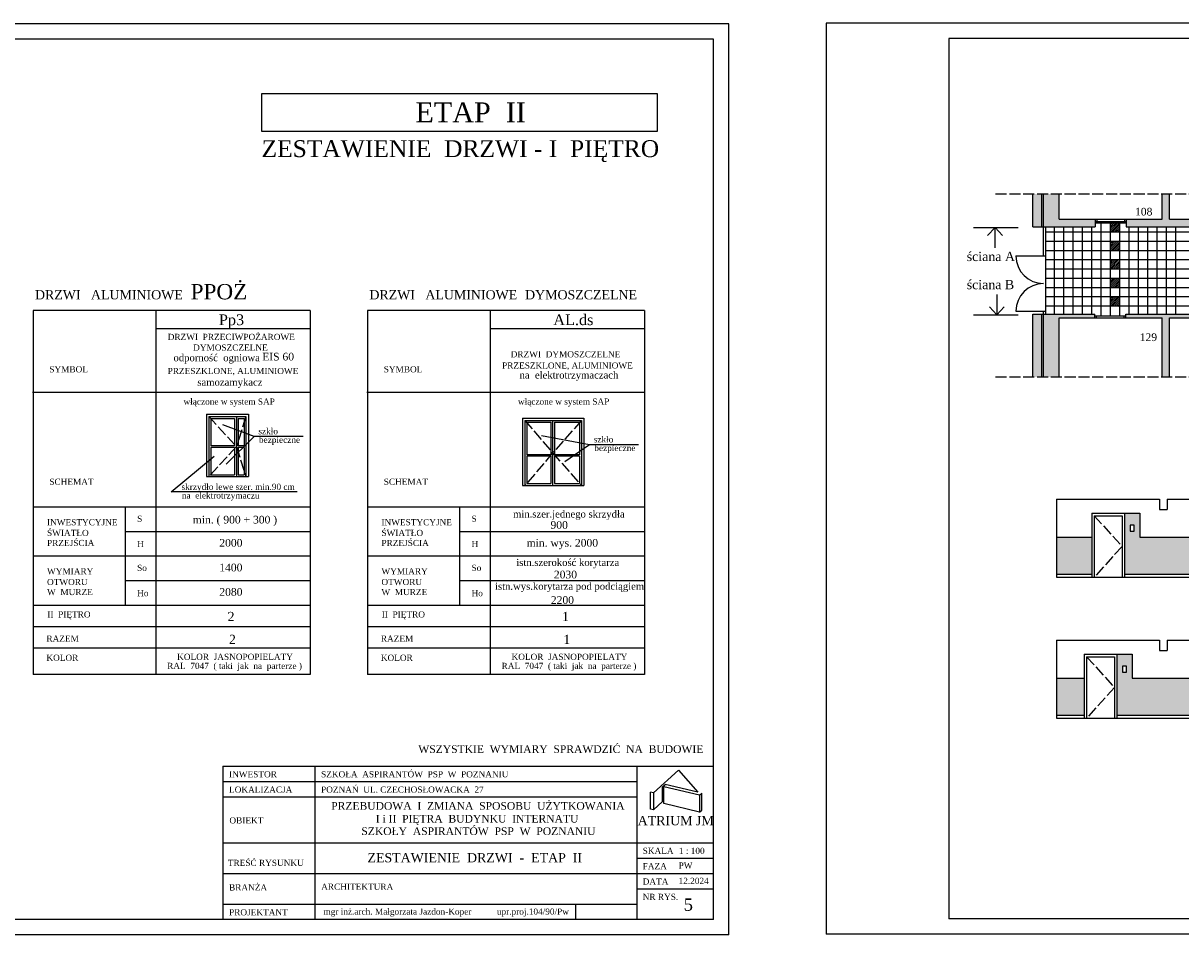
# Model space of a CAD drawing. Extents: x -4334 to 79223, y -1882 to 29514.
# Tile 22 of 60: x 42540 to 46314, y 11207 to 14179. Entities that reach past the tile are written whole.
import ezdxf

# ---------------------------------------------------------------- set-up
doc = ezdxf.new("R2010")
doc.units = 0
doc.header["$MEASUREMENT"] = 0
doc.linetypes.add('ACAD_ISO02W100', pattern=[15, 12, -3])
for name, color, linetype in [('CIENKIE', 251, 'CONTINUOUS'), ('NAPIS', 251, 'CONTINUOUS'), ('PRZERYW', 251, 'ACAD_ISO02W100'), ('SCIANY', 251, 'CONTINUOUS'), ('urzadzenia', 251, 'CONTINUOUS')]:
    doc.layers.add(name, color=color, linetype=linetype)
doc.styles.add('NEWROMAN', font='TIMES.TTF')

msp = doc.modelspace()

# ---------------------------------------------------------------- hatches: boundary and pattern name
at = {"layer": 'SCIANY', "ltscale": 3}
for points in [[(45861.64, 13514.98), (45861.64, 13622.19), (45831.64, 13622.19), (45831.64, 13514.98)], [(45917.64, 13622.19), (45866.64, 13622.19), (45866.64, 13514.98), (46035.14, 13514.98), (46035.14, 13539.98), (45917.64, 13539.98)], [(46253.64, 13622.19), (46253.64, 13539.98), (46136.14, 13539.98), (46136.14, 13514.98), (46512.64, 13514.98), (46512.64, 13539.98), (46277.64, 13539.98), (46277.64, 13622.19)]]:
    msp.add_hatch(color=256, dxfattribs=at).paths.add_polyline_path(points)
h = msp.add_hatch(color=256, dxfattribs=at)
h.paths.add_polyline_path([(46033.98, 13217.98), (46033.98, 13229.98), (45866.64, 13229.98), (45866.64, 13025.43), (45917.64, 13025.43), (45917.64, 13217.98)])
h.paths.add_polyline_path([(45861.64, 13229.98), (45831.64, 13229.98), (45831.64, 13025.43), (45861.64, 13025.43)])
h = msp.add_hatch(color=256, dxfattribs=at)
h.paths.add_polyline_path([(46637.64, 13205.98), (46637.64, 13217.98), (46756.31, 13217.98), (46756.31, 13229.98), (46134.98, 13229.98), (46134.98, 13217.98), (46253.64, 13217.98), (46253.64, 13025.43), (46277.64, 13025.43), (46277.64, 13217.98), (46613.64, 13217.98), (46613.64, 13205.98)])
h.paths.add_polyline_path([(46613.64, 13025.43), (46637.64, 13025.43), (46637.64, 13125.98), (46613.64, 13125.98)])
at = {"layer": 'urzadzenia', "ltscale": 3}
h = msp.add_hatch(dxfattribs=at)
h.set_pattern_fill('ANSI31', color=256, scale=35, style=0)
h.set_pattern_definition([(45, (46159.5475, 17086.7054), (-3.093592, 3.093592), [])])
h.paths.add_polyline_path([(46115.3, 13527.13), (46084.9, 13527.13), (46084.9, 13497.03), (46115.3, 13497.03)])
h.paths.add_polyline_path([(46115.3, 13466.93), (46084.9, 13466.93), (46084.9, 13436.83), (46115.3, 13436.83)])
h.paths.add_polyline_path([(46115.3, 13406.73), (46084.9, 13406.73), (46084.9, 13376.63), (46115.3, 13376.63)])
h.paths.add_polyline_path([(46115.3, 13346.53), (46084.9, 13346.53), (46084.9, 13316.43), (46115.3, 13316.43)])
h.paths.add_polyline_path([(46115.3, 13286.33), (46084.9, 13286.33), (46084.9, 13256.23), (46115.3, 13256.23)])
h = msp.add_hatch(dxfattribs=at)
h.set_pattern_fill('DOTS', color=256, scale=125, style=0)
h.set_pattern_definition([(0, (1943.782, 697.707), (3.90625, 7.8125), [0, -7.8125])])
h.paths.add_polyline_path([(46743.74, 12580.97), (46693.74, 12580.97), (46693.74, 12502.97), (46180.74, 12502.97), (46180.74, 12580.97), (46130.74, 12580.97), (46130.74, 12382.97), (46743.74, 12382.97)])
h.paths.add_polyline_path([(45909.24, 12382.97), (46023.74, 12382.97), (46023.74, 12502.97), (45909.24, 12502.97)])
h.paths.add_polyline_path([(46712.12, 12523.05), (46712.12, 12541.97), (46724.76, 12541.97), (46724.76, 12523.05)], flags=16)
h.paths.add_polyline_path([(46149.12, 12523.05), (46149.12, 12541.97), (46161.76, 12541.97), (46161.76, 12523.05)], flags=16)
h = msp.add_hatch(dxfattribs=at)
h.set_pattern_fill('DOTS', color=256, scale=125, style=0)
h.set_pattern_definition([(0, (38537.674, 17187.3995), (3.90625, 7.8125), [0, -7.8125])])
h.paths.add_polyline_path([(45999.02, 12043.19), (45909.24, 12043.19), (45909.24, 11923.19), (45999.02, 11923.19)])
h.paths.add_polyline_path([(46457.56, 12121.19), (46407.56, 12121.19), (46407.56, 12043.19), (46156.02, 12043.19), (46156.02, 12121.19), (46106.02, 12121.19), (46106.02, 11923.19), (46457.56, 11923.19)])
h.paths.add_polyline_path([(46617.24, 11923.19), (46617.24, 12043.19), (46564.56, 12043.19), (46564.56, 11923.19)])
h.paths.add_polyline_path([(46788.02, 11923.19), (46788.02, 12043.19), (46617.24, 12043.19), (46617.24, 11923.19)])
h.paths.add_polyline_path([(47077.36, 12043.19), (46928.02, 12043.19), (46928.02, 11923.19), (47077.36, 11923.19)])
h.paths.add_polyline_path([(46124.4, 12063.27), (46124.4, 12082.19), (46137.04, 12082.19), (46137.04, 12063.27)], flags=16)
h.paths.add_polyline_path([(46425.94, 12063.27), (46425.94, 12082.19), (46438.58, 12082.19), (46438.58, 12063.27)], flags=16)

# ---------------------------------------------------------------- linework, layer by layer
at = {"layer": 'CIENKIE', "ltscale": 3}
for p, q in [((44840.26, 14176.77), (37863.63, 14176.77)), ((44840.26, 11206.77), (44840.26, 14176.77)), ((45157.71, 14178.72), (45157.71, 11208.72)), ((52040.88, 14178.72), (45157.71, 14178.72)), ((44790.26, 14126.77), (38263.63, 14126.77)), ((44790.26, 11256.77), (44790.26, 14126.77)), ((45557.71, 14128.72), (45557.71, 11258.72)), ((51990.88, 14128.72), (45557.71, 14128.72)), ((45861.64, 13514.98), (45861.64, 13622.19)), ((45866.64, 13419.98), (45866.64, 13622.19)), ((45874.64, 13419.98), (45874.64, 13514.98)), ((46035.14, 13539.98), (46136.14, 13539.98)), ((46035.14, 13531.98), (46136.14, 13531.98)), ((46040.14, 13539.98), (46040.14, 13531.98)), ((46131.14, 13539.98), (46131.14, 13531.98)), ((45637.82, 13512.55), (45783.58, 13512.55)), ((45708.54, 13512.55), (45684.42, 13486.58)), ((45708.54, 13446.41), (45708.54, 13512.55)), ((45708.54, 13512.55), (45732.66, 13486.58)), ((45776.64, 13419.98), (45874.64, 13419.98)), ((45714.48, 13294.1), (45714.48, 13227.96)), ((45714.48, 13227.96), (45690.36, 13253.92)), ((45714.48, 13227.96), (45738.6, 13253.92)), ((43475.51, 13242.1), (42572.37, 13242.1)), ((42572.37, 13242.1), (42572.37, 12055.68)), ((42972.37, 13242.1), (42972.37, 12055.68)), ((43475.51, 13242.1), (43475.51, 12055.68)), ((44565.93, 13242.1), (43662.8, 13242.1)), ((43662.8, 13242.1), (43662.8, 12055.68)), ((44062.8, 13242.1), (44062.8, 12055.68)), ((44565.93, 13242.1), (44565.93, 12055.68)), ((45637.82, 13227.96), (45783.58, 13227.96)), ((45776.64, 13239.98), (45874.64, 13239.98)), ((45861.64, 13025.43), (45861.64, 13229.98)), ((45866.64, 13025.43), (45866.64, 13239.98)), ((45874.64, 13229.98), (45874.64, 13239.98)), ((46033.98, 13224.98), (46134.98, 13224.98)), ((46033.98, 13217.98), (46134.98, 13217.98)), ((46038.98, 13217.98), (46038.98, 13224.98)), ((46129.98, 13217.98), (46129.98, 13224.98)), ((43475.51, 13182.29), (42972.37, 13182.29)), ((44565.93, 13182.29), (44062.8, 13182.29)), ((43475.51, 12975.01), (42570.29, 12975.01)), ((44565.93, 12975.01), (43660.71, 12975.01)), ((43137.08, 12904.45), (43137.08, 12700.45)), ((43137.08, 12904.45), (43274.08, 12904.45)), ((43145.08, 12896.45), (43145.08, 12700.45)), ((43145.08, 12896.45), (43266.08, 12896.45)), ((43235.08, 12896.45), (43235.08, 12700.45)), ((43266.08, 12896.45), (43266.08, 12700.45)), ((43274.08, 12904.45), (43274.08, 12700.45)), ((44167.92, 12891.55), (44167.92, 12671.55)), ((44167.92, 12891.55), (44367.92, 12891.55)), ((44175.92, 12883.55), (44175.92, 12671.55)), ((44175.92, 12883.55), (44359.92, 12883.55)), ((44265.92, 12883.55), (44265.92, 12671.55)), ((44359.92, 12883.55), (44359.92, 12671.55)), ((44367.92, 12891.55), (44367.92, 12671.55)), ((43292.74, 12830.94), (43190.86, 12869.57)), ((43292.74, 12830.94), (43201.4, 12741.4)), ((43452.59, 12830.94), (43292.74, 12830.94)), ((44386.31, 12804.21), (44229.47, 12833.32)), ((44386.31, 12804.21), (44305.78, 12749.17)), ((44546.16, 12804.21), (44386.31, 12804.21)), ((43022.27, 12651.05), (43162.07, 12767.5)), ((43137.08, 12700.45), (43274.08, 12700.45)), ((43432.93, 12651.05), (43022.27, 12651.05)), ((44167.92, 12671.55), (44367.92, 12671.55)), ((43475.51, 12600.77), (42572.37, 12600.77)), ((42872.37, 12600.77), (42872.37, 12280.77)), ((44565.93, 12600.77), (43662.8, 12600.77)), ((43962.8, 12600.77), (43962.8, 12280.77)), ((46023.74, 12580.97), (46130.74, 12580.97)), ((46023.74, 12580.97), (46023.74, 12372.97)), ((46130.74, 12580.97), (46130.74, 12372.97)), ((43475.51, 12520.77), (42872.37, 12520.77)), ((44565.93, 12520.77), (43962.8, 12520.77)), ((43475.51, 12440.77), (42572.37, 12440.77)), ((44565.93, 12440.77), (43662.8, 12440.77)), ((45909.24, 12382.97), (46023.74, 12382.97)), ((46130.74, 12382.97), (46743.74, 12382.97)), ((43475.51, 12360.77), (42872.37, 12360.77)), ((44565.93, 12360.77), (43962.8, 12360.77)), ((43475.51, 12280.77), (42572.37, 12280.77)), ((44565.93, 12280.77), (43662.8, 12280.77)), ((43476.82, 12211.14), (42573.68, 12211.14)), ((44567.24, 12211.14), (43664.1, 12211.14)), ((43475.51, 12141.61), (42572.37, 12141.61)), ((44565.93, 12141.61), (43662.8, 12141.61)), ((45999.02, 12121.19), (45999.02, 11913.19)), ((45999.02, 12121.19), (46106.02, 12121.19)), ((46106.02, 12121.19), (46106.02, 11913.19)), ((43475.51, 12055.68), (42572.37, 12055.68)), ((44565.93, 12055.68), (43662.8, 12055.68)), ((45909.24, 11923.19), (45999.02, 11923.19)), ((46106.02, 11923.19), (46457.56, 11923.19)), ((44594.84, 11669.58), (44594.84, 11614.58)), ((44744.84, 11661.77), (44744.84, 11606.77)), ((44744.84, 11606.77), (44752.27, 11613.46)), ((44790.26, 11256.77), (38263.63, 11256.77)), ((51990.88, 11258.72), (45557.71, 11258.72)), ((44840.26, 11206.77), (37863.63, 11206.77)), ((52040.88, 11208.72), (45157.71, 11208.72))]:
    msp.add_line(p, q, dxfattribs=at)
at = {"layer": 'CIENKIE'}
for p, q in [((43190.26, 11756.77), (44790.26, 11756.77)), ((43190.26, 11756.77), (43190.26, 11256.77)), ((43490.26, 11756.77), (43490.26, 11256.77)), ((44540.26, 11756.77), (44540.26, 11256.77)), ((44594.84, 11669.58), (44676.58, 11743.18)), ((44676.58, 11743.18), (44739.08, 11671.62)), ((43190.26, 11706.77), (44540.26, 11706.77)), ((44585.11, 11616.91), (44585.11, 11671.91)), ((44594.84, 11669.58), (44585.11, 11671.91)), ((44624.56, 11689.62), (44632.89, 11697.12)), ((44624.56, 11641.35), (44624.56, 11689.62)), ((44744.84, 11661.77), (44628.15, 11689.78)), ((44628.15, 11634.78), (44628.15, 11689.78)), ((44739.08, 11671.62), (44632.89, 11697.12)), ((44744.84, 11661.77), (44752.27, 11668.46)), ((44752.27, 11613.46), (44752.27, 11668.46)), ((43190.26, 11656.77), (44540.26, 11656.77)), ((44594.84, 11614.58), (44624.56, 11641.35)), ((44744.84, 11606.77), (44628.15, 11634.78)), ((44594.84, 11614.58), (44585.11, 11616.91)), ((43190.26, 11506.77), (44790.26, 11506.77)), ((44540.26, 11456.77), (44790.26, 11456.77)), ((43190.26, 11406.77), (44790.26, 11406.77)), ((44540.26, 11356.77), (44790.26, 11356.77)), ((43190.26, 11306.77), (44540.26, 11306.77)), ((44340.26, 11306.77), (44340.26, 11256.77))]:
    msp.add_line(p, q, dxfattribs=at)
msp.add_lwpolyline([(44606.76, 13825.3), (43317.62, 13825.3), (43317.62, 13949.75), (44606.76, 13949.75)], close=True, dxfattribs=at)
at = {"layer": 'CIENKIE', "ltscale": 3}
for centre, start, end in [((45866.64, 13419.98), 180, 270), ((45866.64, 13239.98), 90, 180)]:
    msp.add_arc(centre, 90, start, end, dxfattribs=at)
at = {"layer": 'PRZERYW', "ltscale": 3}
for p, q in [((45710.43, 13622.19), (51899.59, 13622.19)), ((45710.43, 13025.43), (51899.59, 13025.43)), ((43145.08, 12896.45), (43235.08, 12798.45)), ((43266.08, 12896.45), (43235.08, 12798.45)), ((44175.92, 12883.55), (44265.92, 12777.55)), ((44359.92, 12883.55), (44265.92, 12777.55)), ((43235.08, 12798.45), (43145.08, 12700.45)), ((43235.08, 12798.45), (43266.08, 12700.45)), ((44265.92, 12777.55), (44175.92, 12671.55)), ((44265.92, 12777.55), (44359.92, 12671.55)), ((46031.74, 12572.97), (46122.74, 12472.97)), ((46122.74, 12472.97), (46031.74, 12372.97)), ((46007.02, 12113.19), (46098.02, 12013.19)), ((46098.02, 12013.19), (46007.02, 11913.19))]:
    msp.add_line(p, q, dxfattribs=at)
at = {"layer": 'SCIANY', "ltscale": 3}
for p, q in [((45831.64, 13514.98), (45831.64, 13622.19)), ((45917.64, 13539.98), (45917.64, 13622.19)), ((45831.64, 13514.98), (46035.14, 13514.98)), ((45917.64, 13539.98), (46035.14, 13539.98)), ((46035.14, 13539.98), (46035.14, 13514.98)), ((46136.14, 13539.98), (46136.14, 13514.98)), ((46136.14, 13539.98), (46253.64, 13539.98)), ((46136.14, 13514.98), (46512.64, 13514.98)), ((46277.64, 13539.98), (46512.64, 13539.98)), ((45831.64, 13229.98), (46033.98, 13229.98)), ((45831.64, 13025.43), (45831.64, 13229.98)), ((45917.64, 13025.43), (45917.64, 13217.98)), ((45917.64, 13217.98), (46033.98, 13217.98)), ((46033.98, 13217.98), (46033.98, 13229.98)), ((46134.98, 13217.98), (46134.98, 13229.98)), ((46134.98, 13229.98), (46756.31, 13229.98)), ((46134.98, 13217.98), (46253.64, 13217.98)), ((46277.64, 13217.98), (46613.64, 13217.98)), ((45909.24, 12626.97), (46245.24, 12626.97)), ((45909.24, 12626.97), (45909.24, 12372.97)), ((46245.24, 12626.97), (46245.24, 12592.97)), ((46269.24, 12626.97), (46605.24, 12626.97)), ((46269.24, 12626.97), (46269.24, 12592.97)), ((46245.24, 12592.97), (46269.24, 12592.97)), ((45909.24, 12372.97), (51645.24, 12372.97)), ((45909.24, 12167.19), (45909.24, 11913.19)), ((45909.24, 12167.19), (46245.24, 12167.19)), ((46245.24, 12167.19), (46245.24, 12133.19)), ((46269.24, 12167.19), (46269.24, 12133.19)), ((46269.24, 12167.19), (46605.24, 12167.19)), ((46245.24, 12133.19), (46269.24, 12133.19)), ((45909.24, 11913.19), (51645.24, 11913.19))]:
    msp.add_line(p, q, dxfattribs=at)
at = {"layer": 'SCIANY'}
for p, q in [((46253.64, 13539.98), (46253.64, 13622.19)), ((46277.64, 13539.98), (46277.64, 13622.19)), ((46253.64, 13025.43), (46253.64, 13217.98)), ((46277.64, 13025.43), (46277.64, 13217.98))]:
    msp.add_line(p, q, dxfattribs=at)
at = {"layer": 'urzadzenia', "ltscale": 3}
for p, q in [((45902.5, 13229.98), (45902.5, 13514.98)), ((45932.9, 13229.98), (45932.9, 13514.98)), ((45963.3, 13229.98), (45963.3, 13514.98)), ((45993.7, 13229.98), (45993.7, 13514.98)), ((46024.1, 13229.98), (46024.1, 13514.98)), ((46136.14, 13527.13), (46035.14, 13527.13)), ((46054.5, 13224.98), (46054.5, 13531.98)), ((46084.9, 13224.98), (46084.9, 13531.98)), ((46115.3, 13224.98), (46115.3, 13531.98)), ((46145.7, 13229.98), (46145.7, 13514.98)), ((46176.1, 13229.98), (46176.1, 13514.98)), ((46206.5, 13229.98), (46206.5, 13514.98)), ((46236.9, 13229.98), (46236.9, 13514.98)), ((46267.3, 13229.98), (46267.3, 13514.98)), ((46297.7, 13229.98), (46297.7, 13514.98)), ((46985.64, 13497.03), (45874.64, 13497.03)), ((46985.64, 13466.93), (45874.64, 13466.93)), ((46985.64, 13436.83), (45874.64, 13436.83)), ((45874.64, 13239.98), (45874.64, 13419.98)), ((47011.89, 13406.73), (45874.64, 13406.73)), ((47041.99, 13376.63), (45874.64, 13376.63)), ((47072.09, 13346.53), (45874.64, 13346.53)), ((47102.19, 13316.43), (45874.64, 13316.43)), ((47132.29, 13286.33), (45874.64, 13286.33)), ((47162.39, 13256.23), (45874.64, 13256.23)), ((43151.08, 12890.45), (43229.08, 12890.45)), ((43151.08, 12890.45), (43151.08, 12800.95)), ((43229.08, 12890.45), (43229.08, 12800.95)), ((43241.08, 12890.45), (43260.08, 12890.45)), ((43241.08, 12890.45), (43241.08, 12800.95)), ((43260.08, 12890.45), (43260.08, 12800.95)), ((44181.92, 12877.55), (44259.92, 12877.55)), ((44181.92, 12877.55), (44181.92, 12772.05)), ((44259.92, 12877.55), (44259.92, 12772.05)), ((44271.92, 12877.55), (44353.92, 12877.55)), ((44271.92, 12877.55), (44271.92, 12772.05)), ((44353.92, 12877.55), (44353.92, 12772.05)), ((43229.08, 12800.95), (43151.08, 12800.95)), ((43260.08, 12800.95), (43241.08, 12800.95)), ((43229.08, 12795.95), (43151.08, 12795.95)), ((43151.08, 12795.95), (43151.08, 12706.45)), ((43229.08, 12795.95), (43229.08, 12706.45)), ((43260.08, 12795.95), (43241.08, 12795.95)), ((43241.08, 12795.95), (43241.08, 12706.45)), ((43260.08, 12795.95), (43260.08, 12706.45)), ((44259.92, 12772.05), (44181.92, 12772.05)), ((44259.92, 12767.05), (44181.92, 12767.05)), ((44181.92, 12767.05), (44181.92, 12677.55)), ((44259.92, 12767.05), (44259.92, 12677.55)), ((44353.92, 12772.05), (44271.92, 12772.05)), ((44353.92, 12767.05), (44271.92, 12767.05)), ((44271.92, 12767.05), (44271.92, 12677.55)), ((44353.92, 12767.05), (44353.92, 12677.55)), ((43151.08, 12706.45), (43229.08, 12706.45)), ((43241.08, 12706.45), (43260.08, 12706.45)), ((44181.92, 12677.55), (44259.92, 12677.55)), ((44271.92, 12677.55), (44353.92, 12677.55)), ((46031.74, 12572.97), (46031.74, 12372.97)), ((46031.74, 12572.97), (46122.74, 12572.97)), ((46122.74, 12572.97), (46122.74, 12372.97)), ((46130.74, 12580.97), (46180.74, 12580.97)), ((46180.74, 12580.97), (46180.74, 12502.97)), ((45909.24, 12502.97), (46023.74, 12502.97)), ((46180.74, 12502.97), (46693.74, 12502.97)), ((46106.02, 12121.19), (46156.02, 12121.19)), ((46156.02, 12121.19), (46156.02, 12043.19)), ((46007.02, 12113.19), (46007.02, 11913.19)), ((46007.02, 12113.19), (46098.02, 12113.19)), ((46098.02, 12113.19), (46098.02, 11913.19)), ((45909.24, 12043.19), (45999.02, 12043.19)), ((46156.02, 12043.19), (46407.56, 12043.19))]:
    msp.add_line(p, q, dxfattribs=at)
at = {"layer": 'urzadzenia'}
for points in [[(46149.12, 12523.05), (46161.76, 12523.05), (46161.76, 12541.97), (46149.12, 12541.97)], [(46124.4, 12063.27), (46137.04, 12063.27), (46137.04, 12082.19), (46124.4, 12082.19)]]:
    msp.add_lwpolyline(points, close=True, dxfattribs=at)

# ---------------------------------------------------------------- texts
at = {"layer": 'CIENKIE', "style": 'NEWROMAN'}
for s, height, p in [('PPOŻ  ', 50, (43085.76, 13278.35)), ('DRZWI   ALUMINIOWE', 30, (42578.18, 13278.35)), ('DRZWI   ALUMINIOWE', 30, (43668.6, 13278.35)), ('DYMOSZCZELNE', 30, (44176.18, 13278.35)), ('Pp3', 35, (43177.91, 13194.34)), ('AL.ds', 35, (44268.33, 13194.34)), ('DRZWI  PRZECIWPOŻAROWE', 20, (43011.03, 13146.06)), ('odporność  ogniowa', 23, (43029.84, 13076.65)), ('DYMOSZCZELNE', 20, (43093.9, 13111.28)), ('EIS 60', 25, (43319.09, 13079.16)), ('DRZWI  DYMOSZCZELNE', 20, (44129.2, 13089.46)), ('PRZESZKLONE, ALUMINIOWE', 20, (44101.16, 13052.71)), ('SYMBOL', 20, (42624.95, 13040.32)), ('PRZESZKLONE, ALUMINIOWE', 20, (43010.73, 13034.96)), ('SYMBOL', 20, (43715.37, 13040.32)), ('na  elektrotrzymaczach', 23, (44158.14, 13020.3)), ('samozamykacz', 23, (43107.68, 12996.99)), ('włączone w system SAP', 20, (43062.52, 12935.21)), ('włączone w system SAP', 20, (44152.94, 12935.21)), ('szkło', 20, (43306.68, 12838.64)), ('szkło', 20, (44400.25, 12811.9)), ('bezpieczne', 20, (43308.44, 12810.54)), ('bezpieczne', 20, (44402.01, 12783.8)), ('SCHEMAT', 20, (42624.95, 12673.79)), ('SCHEMAT', 20, (43715.37, 12673.79)), ('skrzydło lewe szer. min.90 cm', 20, (43056.01, 12657.29)), ('na  elektrotrzymaczu', 20, (43056.98, 12629.15)), ('S', 20, (42911.21, 12553.16)), ('min. ( 900 + 300 )', 25, (43092.63, 12547.78)), ('S', 20, (44001.63, 12553.16)), ('min.szer.jednego skrzydła', 23, (44137.14, 12567.2)), ('INWESTYCYJNE', 20, (42617.43, 12541.91)), ('INWESTYCYJNE', 20, (43707.85, 12541.91)), ('900', 25, (44259.02, 12530.37)), ('ŚWIATŁO', 20, (42617.43, 12507.05)), ('PRZEJŚCIA', 20, (42617.43, 12474.28)), ('2000', 25, (43179.2, 12472.12)), ('ŚWIATŁO', 20, (43707.85, 12507.05)), ('PRZEJŚCIA', 20, (43707.85, 12474.28)), ('min. wys. 2000', 25, (44181.33, 12472.12)), ('H', 20, (42911.31, 12470.73)), ('H', 20, (44001.73, 12470.73)), (' istn.szerokość korytarza ', 23, (44138.81, 12409.36)), ('WYMIARY', 20, (42617.43, 12381.91)), ('So', 20, (42911.21, 12393.16)), ('1400', 25, (43179.06, 12391.71)), ('WYMIARY', 20, (43707.85, 12381.91)), ('So', 20, (44001.63, 12393.16)), (' 2030 ', 25, (44260.65, 12368.76)), ('OTWORU', 20, (42617.43, 12347.05)), ('OTWORU', 20, (43707.85, 12347.05)), (' istn.wys.korytarza pod podciągiem', 23, (44069.5, 12331.7)), ('W  MURZE', 20, (42617.43, 12314.28)), ('Ho', 20, (42911.31, 12310.73)), ('2080', 25, (43179.2, 12312.12)), ('W  MURZE', 20, (43707.85, 12314.28)), ('Ho', 20, (44001.73, 12310.73)), ('2200', 25, (44260.22, 12285.8)), ('II  PIĘTRO', 20, (42618.41, 12241.23)), ('2', 30, (43206.12, 12229.55)), ('II  PIĘTRO', 20, (43708.83, 12241.23)), ('1', 30, (44296.54, 12229.55)), ('RAZEM', 20, (42615.49, 12162.43)), ('2', 30, (43210.52, 12154.91)), ('RAZEM', 20, (43705.91, 12162.43)), ('1', 30, (44300.94, 12154.91)), ('KOLOR', 20, (42615.49, 12099.99)), ('KOLOR', 20, (43705.91, 12099.99)), ('WSZYSTKIE  WYMIARY  SPRAWDZIĆ  NA  BUDOWIE', 25, (43828.11, 11799.68)), ('INWESTOR', 20, (43210.95, 11720.31)), ('SZKOŁA  ASPIRANTÓW  PSP  W  POZNANIU', 20, (43510.95, 11720.31)), ('LOKALIZACJA', 20, (43210.95, 11670.31)), ('POZNAŃ  UL. CZECHOSŁOWACKA  27', 20, (43510.95, 11670.31)), ('PRZEBUDOWA  I  ZMIANA  SPOSOBU  UŻYTKOWANIA', 25, (43544.07, 11614.6)), ('OBIEKT', 20, (43212.18, 11569.8)), ('I i II  PIĘTRA  BUDYNKU  INTERNATU', 25, (43689.32, 11572.72)), ('ATRIUM JM', 30, (44543.38, 11563.99)), ('SZKOŁY  ASPIRANTÓW  PSP  W  POZNANIU', 25, (43642.32, 11532.1)), ('SKALA', 20, (44559.62, 11470.67)), ('1 : 100', 20, (44677.75, 11470.67)), ('TREŚĆ RYSUNKU', 20, (43207, 11431.48)), ('ZESTAWIENIE  DRZWI  -  ETAP  II', 30, (43662.29, 11443.19)), ('FAZA', 20, (44559.62, 11420.67)), ('PW', 20, (44676.81, 11422.8)), ('BRANŻA', 20, (43210.95, 11351.32)), ('ARCHITEKTURA', 20, (43511.35, 11353.65)), ('DATA', 20, (44559.62, 11370.67)), ('12.2024', 20, (44676.81, 11372.8)), ('NR RYS.', 20, (44559.62, 11320.67)), ('5', 40, (44693.36, 11285.25)), ('PROJEKTANT', 20, (43210.95, 11270.31)), (' mgr inż.arch. Małgorzata Jazdon-Koper           upr.proj.104/90/Pw', 20, (43511.35, 11272.63))]:
    msp.add_text(s, height=height, dxfattribs=at).set_placement(p)
at = {"layer": 'CIENKIE', "ltscale": 3, "style": 'NEWROMAN'}
for s, p in [('KOLOR  JASNOPOPIELATY', (43041.63, 12103.11)), ('KOLOR  JASNOPOPIELATY', (44132.05, 12103.11)), ('RAL  7047  ( taki  jak  na  parterze )', (43009.2, 12073.56)), ('RAL  7047  ( taki  jak  na  parterze )', (44099.62, 12073.56))]:
    msp.add_text(s, height=20, dxfattribs=at).set_placement(p)
at = {"layer": 'NAPIS', "ltscale": 3, "style": 'NEWROMAN'}
for s, height, p in [('ETAP  II', 65, (43818.76, 13855.59)), ('ZESTAWIENIE  DRZWI - I  PIĘTRO', 55, (43316.88, 13742.16)), ('108', 25, (46164.98, 13551.74)), ('ściana A', 30, (45616.21, 13403.21)), ('ściana B', 30, (45616.21, 13311.47)), ('129', 25, (46180.24, 13142.39))]:
    msp.add_text(s, height=height, dxfattribs=at).set_placement(p)

doc.saveas('drawing.dxf')
